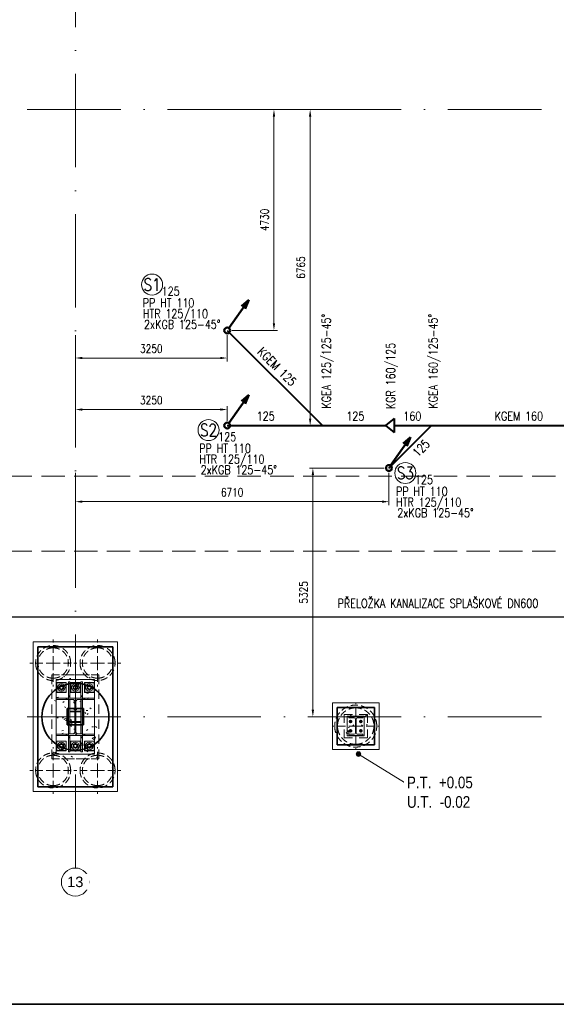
# Model space of a CAD drawing. Header units: millimetres. Extents: x -34728 to 839610, y -480656 to 464976.
# Tile 40 of 69: x 237259 to 248742, y -34434 to -13356. Entities that reach past the tile are written whole.
import ezdxf
from ezdxf.enums import TextEntityAlignment as Align

# ---------------------------------------------------------------- set-up
doc = ezdxf.new("R2010")
doc.units = ezdxf.units.MM
for name, pattern in [('IMPORT-A_CARA_07', [700, 500, -200]), ('IMPORT-KANVPOVO', [2000, 700, -650, 0, -650]), ('Rebar Cover Lines', [320.04, 160.02, -160.02]), ('Skryté 1_5', [220, 150, -70]), ('ČERCHOVANÁ', [25.4, 12.7, -6.35, 0, -6.35]), ('Čerchovaná 20mm', [3000, 2000, -500, 0, -500])]:
    doc.linetypes.add(name, pattern=pattern)
doc.layers.get('0').update_dxf_attribs({"color": 9})
doc.layers.get('Defpoints').update_dxf_attribs({"color": 140})
for name, color, linetype, lineweight in [('!KANAL TRASA', 160, 'G_POTR_627_PN', 30), ('05_ŠRAFY', 253, 'Continuous', 9), ('06_KÓTY', 9, 'Continuous', 9), ('11542_003_OK-HALA_TaO-1_ET_R01_AciS_2025-04-14_sloupy_dwg', 9, 'Continuous', 9), ('_KANAL TRASA 1', 10, 'IMPORT-KANVPOVO', 70), ('CA_NEVHRA', 9, 'Skryté 1_5', 9), ('CA_OSY', 9, 'ČERCHOVANÁ', 9), ('CA_TEXT25', 9, 'Continuous', 9), ('CA_TEXT35', 9, 'Continuous', 9), ('CA_ZAKLADY25', 9, 'Continuous', 18), ('CKBUBLINY', 6, 'Continuous', 18), ('Konstrukční přípoje', 253, 'Continuous', 18), ('PL_KANAL', 240, 'Continuous', 40), ('PL_Z-stoupacky2', 2, 'Continuous', 50), ('SS_HALA_TaO-SLOUP', 9, 'Continuous', 9), ('TEXT25', 3, 'Continuous', 25), ('TEXT35', 1, 'Continuous', 35)]:
    doc.layers.add(name, color=color, linetype=linetype, lineweight=lineweight)
doc.styles.add('Arial Narrow', font='ARIALN.TTF', dxfattribs={"height": 250})
doc.styles.add('Arial_1', font='arial.ttf', dxfattribs={"height": 450})
doc.styles.add('ROMANS', font='romans', dxfattribs={"width": 0.8})
doc.linetypes.add('G_POTR_627_PN', pattern='A,0.5,-1,2,-6.5,[9,hpfmlin.shx,S=1,R=0,X=0,Y=0],-6.5,2,-1,0.5', length=20)
doc.dimstyles.new('T-50_(3.5)', dxfattribs={"dimscale": 50, "dimtxt": 3.5, "dimasz": 3, "dimexe": 1.5, "dimexo": 2, "dimgap": 0, "dimtad": 0, "dimdec": 1, "dimrnd": 1, "dimtxsty": 'ROMANS', "dimcen": 3, "dimclrd": 256, "dimclre": 256, "dimclrt": 256, "dimadec": 1, "dimazin": 2, "dimtfac": 0.714286, "dimtdec": 1, "dimtmove": 0, "dimatfit": 3, "dimldrblk": 'DOTSMALL', "dimfxl": 1, "dimtvp": 1.142857, "dimtolj": 1, "dimlwd": -1, "dimlwe": -1, "dimarcsym": 0})
pattern_1 = [(50, (-164578.8, -16172.33), (728.7365, -63.7558), [76.2, -838.2]), (355, (-164578.8, -16172.3), (-140.9716, 764.2276), [60.96, -670.56]), (100.451, (-164518.1, -16177.65), (587.77, 700.4668), [64.76, -712.36]), (46.184, (-164578.8, -15969.1), (1084.316, -168.171), [114.3, -1257.3]), (96.636, (-164488.5, -15983.1), (949.61, 989.71), [97.14, -1068.54]), (351.184, (-164578.8, -15969.1), (949.6206, 989.701), [91.44, -1005.84]), (21, (-164477.2, -16019.93), (606.4579, -409.0606), [76.2, -838.2]), (326, (-164477.2, -16019.9), (247.2083, 736.753), [60.96, -670.56]), (71.451, (-164426.7, -16054), (853.6683, 327.6855), [64.76, -712.36]), (37.5, (-164578.83, -16172.33), (12.3547, 338.2201), [33.528, -628.904, 33.528, -647.192, -673.1]), (37.5, (-164578.83, -16172.33), (12.3547, 338.2201), [-1343.152, 33.528, -639.572]), (7.5, (-164578.83, -16172.33), (267.2789, 400.7221), [33.528, -354.584, 33.528, -613.664, -256.54]), (7.5, (-164578.83, -16172.33), (267.2789, 400.7221), [-1035.304, 33.528, -223.012]), (327.5, (-164805.4, -16172.33), (542.36333, -22.91534), [33.528, -220.472, 33.528, -758.952, -1051.56]), (327.5, (-164805.4, -16172.33), (542.36333, -22.91534), [-1046.48, 33.528, -1018.032]), (317.5, (-164907, -16172.33), (592.517, 101.7071), [33.528, -296.672, 33.528, -492.76, -746.76]), (317.5, (-164907, -16172.33), (592.517, 101.7071), [-856.488, 33.528, -713.232])]

# ---------------------------------------------------------------- blocks, each defined once
blk = doc.blocks.new('A$C1F353BCB')
at = {"layer": 'PL_Z-stoupacky2', "linetype": 'ByBlock', "ltscale": 10}
for p, q in [((-44, -44), (-567, -567)), ((-461, -390), (-567, -567)), ((-567, -567), (-390, -461))]:
    blk.add_line(p, q, dxfattribs=at)
blk.add_circle((0, 0), 62.5, dxfattribs=at)
blk = doc.blocks.new('pilota 600 mm - D_750_650-2126746-ZÁKLADY HALY _ DPS')
at = {"layer": 'CA_NEVHRA'}
for p, q in [((0, 0), (0, 500)), ((0, 0), (-500, 0)), ((0, 0), (0, -250)), ((0, 0), (500, 0)), ((0, -250), (0, -500))]:
    blk.add_line(p, q, dxfattribs=at)
blk = doc.blocks.new('pilota 600 mm - D_750_650-2126747-ZÁKLADY HALY _ DPS')
at = {"layer": 'CA_NEVHRA'}
for p, q in [((0, 250), (0, 500)), ((0, 0), (0, 250)), ((0, 0), (-500, 0)), ((0, 0), (500, 0)), ((0, 0), (0, -500))]:
    blk.add_line(p, q, dxfattribs=at)
blk = doc.blocks.new('pilota 600 mm - D_900_780-V27-ZÁKLADY HALY _ DPS')
at = {"layer": 'CA_NEVHRA'}
for p, q in [((0, 250), (0, 500)), ((0, 0), (0, 250)), ((-250, 0), (-500, 0)), ((0, 0), (-250, 0)), ((0, 0), (0, -250)), ((0, 0), (250, 0)), ((250, 0), (500, 0)), ((0, -250), (0, -500))]:
    blk.add_line(p, q, dxfattribs=at)
blk = doc.blocks.new('M_Šroub HPM-E - 64_E-1759689-ZÁKLADY HALY _ DPS')
at = {"layer": 'Konstrukční přípoje'}
for p, q in [((100, 100), (-100, 100)), ((-100, 100), (-100, -100)), ((-100, -100), (-100, 100)), ((-100, 100), (100, 100)), ((0, 58), (-50, 29)), ((0, 58), (-50, 29)), ((-50, 29), (0, 58)), ((0, 58), (-50, 29)), ((-50, 29), (-50, -29)), ((-50, 29), (-50, -29)), ((-50, -29), (-50, 29)), ((-50, 29), (-50, -29)), ((50, 29), (0, 58)), ((50, 29), (0, 58)), ((0, 58), (50, 29)), ((50, 29), (0, 58)), ((50, -29), (50, 29)), ((50, -29), (50, 29)), ((50, 29), (50, -29)), ((50, -29), (50, 29)), ((100, -100), (100, 100)), ((100, 100), (100, -100)), ((-100, -100), (100, -100)), ((100, -100), (-100, -100)), ((-50, -29), (0, -58)), ((-50, -29), (0, -58)), ((0, -58), (-50, -29)), ((-50, -29), (0, -58)), ((0, -58), (50, -29)), ((0, -58), (50, -29)), ((50, -29), (0, -58)), ((0, -58), (50, -29))]:
    blk.add_line(p, q, dxfattribs=at)
for radius, start, end in [(80, 360, 180), (80, 0, 180), (80, 360, 180), (80, 0, 180), (32, 0, 180), (32, 360, 180), (32, 0, 180), (32, 0, 180), (32, 0, 180), (32, 0, 180), (32, 0, 180), (32, 0, 180), (80, 180, 360), (80, 180, 360), (80, 180, 360), (80, 180, 360), (32, 180, 360), (32, 180, 360), (32, 180, 360), (32, 180, 360), (32, 180, 360), (32, 180, 360), (32, 180, 360), (32, 180, 360)]:
    blk.add_arc((0, 0), radius, start, end, dxfattribs=at)
blk = doc.blocks.new('M_Šroub HPM-E - 64_E-1759690-ZÁKLADY HALY _ DPS')
at = {"layer": 'Konstrukční přípoje'}
for p, q in [((100, 100), (-100, 100)), ((-100, 100), (-100, -100)), ((-100, -100), (-100, 100)), ((-100, 100), (100, 100)), ((0, 58), (-50, 29)), ((0, 58), (-50, 29)), ((-50, 29), (0, 58)), ((0, 58), (-50, 29)), ((-50, 29), (-50, -29)), ((-50, 29), (-50, -29)), ((-50, -29), (-50, 29)), ((-50, 29), (-50, -29)), ((50, 29), (0, 58)), ((50, 29), (0, 58)), ((0, 58), (50, 29)), ((50, 29), (0, 58)), ((50, -29), (50, 29)), ((50, -29), (50, 29)), ((50, 29), (50, -29)), ((50, -29), (50, 29)), ((100, -100), (100, 100)), ((100, 100), (100, -100)), ((-100, -100), (100, -100)), ((100, -100), (-100, -100)), ((-50, -29), (0, -58)), ((-50, -29), (0, -58)), ((0, -58), (-50, -29)), ((-50, -29), (0, -58)), ((0, -58), (50, -29)), ((0, -58), (50, -29)), ((50, -29), (0, -58)), ((0, -58), (50, -29))]:
    blk.add_line(p, q, dxfattribs=at)
for radius, start, end in [(80, 0, 180), (80, 0, 180), (80, 0, 180), (80, 0, 180), (80, 180, 360), (80, 180, 0), (80, 180, 360), (80, 180, 0), (32, 0, 180), (32, 0, 180), (32, 0, 180), (32, 0, 180), (32, 0, 180), (32, 0, 180), (32, 0, 180), (32, 0, 180), (32, 180, 360), (32, 180, 360), (32, 180, 360), (32, 180, 360), (32, 180, 360), (32, 180, 0), (32, 180, 360), (32, 180, 360)]:
    blk.add_arc((0, 0), radius, start, end, dxfattribs=at)
blk = doc.blocks.new('Osnova - Bublina osnovy 12mm-4850-ZÁKLADY HALY _ DPS')
at = {"layer": 'CA_TEXT35'}
blk.add_circle((0, 0), 6, dxfattribs=at)
blk = doc.blocks.new('A$Ca1b42790')
at = {"layer": 'CA_TEXT25'}
h = blk.add_hatch(color=256, dxfattribs=at)
edge = h.paths.add_edge_path()
edge.add_arc((3250, -9221), 50, 0, 360)
at = {"layer": 'CA_ZAKLADY25', "linetype": 'Rebar Cover Lines', "lineweight": 9}
h = blk.add_hatch(dxfattribs=at)
h.set_pattern_fill('FP_1', color=256, style=0, pattern_type=2)
h.set_pattern_definition(pattern_1)
h.paths.add_polyline_path([(-2309, -9322), (-2309, -7522), (-3309, -7522), (-3309, -9322)])
h = blk.add_hatch(dxfattribs=at)
h.set_pattern_fill('FP_1', color=256, style=0, pattern_type=2)
h.set_pattern_definition(pattern_1)
h.paths.add_polyline_path([(3441, -8872), (3441, -8372), (2941, -8372), (2941, -8872)])
at = {"layer": '!KANAL TRASA', "ltscale": 80}
blk.add_lwpolyline([(-9837, -6286), (15493, -6286)], dxfattribs=at)
at = {"layer": '11542_003_OK-HALA_TaO-1_ET_R01_AciS_2025-04-14_sloupy_dwg'}
for p, q in [((-2659, -8022), (-2959, -8022)), ((-2959, -8022), (-2959, -8055)), ((-2959, -8055), (-2848, -8055)), ((-2818, -8085), (-2818, -8759)), ((-2800, -8759), (-2800, -8085)), ((-2770, -8055), (-2659, -8055)), ((-2659, -8055), (-2659, -8022)), ((3341, -8422), (3041, -8422)), ((3041, -8422), (3041, -8446)), ((3341, -8446), (3341, -8422)), ((3041, -8446), (3157, -8446)), ((3184, -8473), (3184, -8771)), ((3198, -8771), (3198, -8473)), ((3225, -8446), (3341, -8446)), ((-2848, -8789), (-2959, -8789)), ((-2959, -8789), (-2959, -8822)), ((-2959, -8822), (-2659, -8822)), ((-2659, -8789), (-2770, -8789)), ((-2659, -8822), (-2659, -8789)), ((3157, -8798), (3041, -8798)), ((3041, -8798), (3041, -8822)), ((3041, -8822), (3341, -8822)), ((3341, -8798), (3225, -8798)), ((3341, -8822), (3341, -8798))]:
    blk.add_line(p, q, dxfattribs=at)
for centre, radius, start, end in [((-2848, -8085), 30, 0, 90), ((-2770, -8085), 30, 90, 180), ((3157, -8473), 27, 0, 90), ((3225, -8473), 27, 90, 180), ((-2848, -8759), 30, 270, 0), ((-2770, -8759), 30, 180, 270), ((3157, -8771), 27, 270, 0), ((3225, -8771), 27, 180, 270)]:
    blk.add_arc(centre, radius, start, end, dxfattribs=at)
at = {"layer": '_KANAL TRASA 1', "color": 7, "linetype": 'IMPORT-A_CARA_07', "lineweight": 18}
for p, q in [((-9837, -3275), (18178, -3275)), ((-9837, -4875), (18178, -4875))]:
    blk.add_line(p, q, dxfattribs=at)
at = {"layer": 'CA_NEVHRA'}
for centre, radius, start, end in [((-3284, -7272), 375, 0, 180), ((-3284, -7272), 375, 0, 180), ((-3284, -7272), 325, 90, 270), ((-3284, -7272), 325, 90, 270), ((-3284, -7272), 325, 270, 90), ((-3284, -7272), 325, 270, 90), ((-2334, -7272), 375, 0, 180), ((-2334, -7272), 375, 0, 180), ((-2334, -7272), 325, 90, 270), ((-2334, -7272), 325, 90, 270), ((-2334, -7272), 325, 270, 90), ((-2334, -7272), 325, 270, 90), ((-3284, -7272), 375, 180, 0), ((-3284, -7272), 375, 180, 0), ((-2334, -7272), 375, 180, 0), ((-2334, -7272), 375, 180, 0), ((3191, -8622), 450, 0, 180), ((3191, -8622), 450, 0, 180), ((3191, -8622), 390, 90, 270), ((3191, -8622), 390, 90, 270), ((3191, -8622), 390, 270, 90), ((3191, -8622), 390, 270, 90), ((3191, -8622), 450, 180, 0), ((3191, -8622), 450, 180, 0), ((-3284, -9572), 375, 0, 180), ((-3284, -9572), 375, 0, 180), ((-3284, -9572), 325, 90, 270), ((-3284, -9572), 325, 90, 270), ((-3284, -9572), 325, 270, 90), ((-3284, -9572), 325, 270, 90), ((-2334, -9572), 375, 0, 180), ((-2334, -9572), 375, 0, 180), ((-2334, -9572), 325, 90, 270), ((-2334, -9572), 325, 90, 270), ((-2334, -9572), 325, 270, 90), ((-2334, -9572), 325, 270, 90), ((-3284, -9572), 375, 180, 0), ((-3284, -9572), 375, 180, 0), ((-2334, -9572), 375, 180, 0), ((-2334, -9572), 375, 180, 0)]:
    blk.add_arc(centre, radius, start, end, dxfattribs=at)
at = {"layer": 'CA_OSY', "linetype": 'Čerchovaná 20mm'}
for p, q in [((-2809, -11661), (-2809, 19143)), ((-9837, 4578), (18178, 4578)), ((-9837, -8422), (18178, -8422))]:
    blk.add_line(p, q, dxfattribs=at)
at = {"layer": 'CA_TEXT25', "color": 9}
blk.add_line((3250, -9221), (4237, -9829), dxfattribs=at)
at = {"layer": 'CA_TEXT25', "color": 250}
blk.add_circle((3250, -9221), 50, dxfattribs=at)
at = {"layer": 'CA_ZAKLADY25', "lineweight": 9}
for p, q in [((-3709, -10022), (-3709, -6822)), ((-3709, -6822), (-1909, -6822)), ((-1909, -6822), (-3709, -6822)), ((-3709, -6822), (-3709, -10022)), ((-1909, -6822), (-1909, -10022)), ((-1909, -10022), (-1909, -6822)), ((2691, -9122), (2691, -8122)), ((2691, -8122), (3691, -8122)), ((3691, -8122), (2691, -8122)), ((2691, -8122), (2691, -9122)), ((3691, -8122), (3691, -9122)), ((3691, -9122), (3691, -8122)), ((3691, -9122), (2691, -9122)), ((2691, -9122), (3691, -9122)), ((-1909, -10022), (-3709, -10022)), ((-3709, -10022), (-1909, -10022))]:
    blk.add_line(p, q, dxfattribs=at)
at = {"layer": 'CA_ZAKLADY25', "lineweight": 25}
for p, q in [((-2009, -6922), (-3609, -6922)), ((-3609, -6922), (-3609, -9922)), ((-3609, -9922), (-3609, -6922)), ((-3609, -6922), (-2009, -6922)), ((-2009, -9922), (-2009, -6922)), ((-2009, -6922), (-2009, -9922)), ((-2984, -8247), (-2634, -8247)), ((-2984, -8597), (-2984, -8247)), ((-2634, -8247), (-2984, -8247)), ((-2984, -8247), (-2984, -8597)), ((-2634, -8247), (-2634, -8597)), ((-2634, -8597), (-2634, -8247)), ((3591, -8222), (2791, -8222)), ((2791, -8222), (2791, -9022)), ((2791, -9022), (2791, -8222)), ((2791, -8222), (3591, -8222)), ((3591, -9022), (3591, -8222)), ((3591, -8222), (3591, -9022)), ((-2634, -8597), (-2984, -8597)), ((-2984, -8597), (-2634, -8597)), ((2791, -9022), (3591, -9022)), ((3591, -9022), (2791, -9022)), ((-3609, -9922), (-2009, -9922)), ((-2009, -9922), (-3609, -9922))]:
    blk.add_line(p, q, dxfattribs=at)
at = {"layer": 'CA_ZAKLADY25', "linetype": 'Rebar Cover Lines', "lineweight": 9}
for p, q in [((-3309, -7522), (-2309, -7522)), ((-3309, -9322), (-3309, -7522)), ((-3309, -7522), (-3309, -9322)), ((-2309, -7522), (-3309, -7522)), ((-2309, -7522), (-2309, -9322)), ((-2309, -9322), (-2309, -7522)), ((2941, -8872), (2941, -8372)), ((2941, -8372), (3441, -8372)), ((3441, -8372), (2941, -8372)), ((2941, -8372), (2941, -8872)), ((3441, -8372), (3441, -8872)), ((3441, -8872), (3441, -8372)), ((3441, -8872), (2941, -8872)), ((2941, -8872), (3441, -8872)), ((-2309, -9322), (-3309, -9322)), ((-3309, -9322), (-2309, -9322))]:
    blk.add_line(p, q, dxfattribs=at)
at = {"layer": 'SS_HALA_TaO-SLOUP'}
for p, q in [((-3219, -7622), (-2399, -7622)), ((-2399, -7622), (-3219, -7622)), ((-3219, -9222), (-3219, -7622)), ((-3219, -7622), (-3219, -9222)), ((-3214, -7692), (-3214, -7902)), ((-3214, -7902), (-3214, -7692)), ((-3004, -7692), (-3214, -7692)), ((-3214, -7692), (-3004, -7692)), ((-3004, -7902), (-3004, -7692)), ((-3004, -7692), (-3004, -7902)), ((-2959, -7672), (-2929, -7672)), ((-2929, -7672), (-2959, -7672)), ((-2959, -7672), (-2959, -7972)), ((-2959, -7992), (-2959, -7672)), ((-2929, -7972), (-2929, -7672)), ((-2929, -7672), (-2929, -7992)), ((-2914, -7692), (-2914, -7902)), ((-2914, -7902), (-2914, -7692)), ((-2704, -7692), (-2914, -7692)), ((-2914, -7692), (-2704, -7692)), ((-2704, -7902), (-2704, -7692)), ((-2704, -7692), (-2704, -7902)), ((-2689, -7672), (-2689, -7972)), ((-2689, -7992), (-2689, -7672)), ((-2689, -7672), (-2659, -7672)), ((-2689, -7672), (-2659, -7672)), ((-2659, -7972), (-2659, -7672)), ((-2659, -7672), (-2659, -7992)), ((-2614, -7692), (-2614, -7902)), ((-2614, -7902), (-2614, -7692)), ((-2404, -7692), (-2614, -7692)), ((-2614, -7692), (-2404, -7692)), ((-2404, -7902), (-2404, -7692)), ((-2404, -7692), (-2404, -7902)), ((-2399, -7622), (-2399, -9222)), ((-2399, -9222), (-2399, -7622)), ((-3214, -7902), (-3004, -7902)), ((-3004, -7902), (-3214, -7902)), ((-2959, -7972), (-2959, -8022)), ((-2929, -7972), (-2959, -7972)), ((-2929, -7992), (-2959, -7992)), ((-2959, -8022), (-2959, -7992)), ((-2929, -8022), (-2929, -7972)), ((-2929, -7992), (-2929, -8022)), ((-2914, -7902), (-2704, -7902)), ((-2704, -7902), (-2914, -7902)), ((-2659, -7972), (-2689, -7972)), ((-2689, -7972), (-2689, -8022)), ((-2689, -8022), (-2689, -7992)), ((-2689, -7992), (-2659, -7992)), ((-2659, -8022), (-2659, -7972)), ((-2659, -7992), (-2659, -8022)), ((-2614, -7902), (-2404, -7902)), ((-2404, -7902), (-2614, -7902)), ((-3009, -8022), (-3219, -8022)), ((-3219, -8022), (-2989, -8022)), ((-3219, -8052), (-3219, -8022)), ((-3219, -8052), (-3219, -8022)), ((-3219, -8052), (-3009, -8052)), ((-2989, -8052), (-3219, -8052)), ((-2959, -8022), (-3009, -8022)), ((-3009, -8022), (-3009, -8052)), ((-3009, -8052), (-2959, -8052)), ((-2989, -8022), (-2959, -8022)), ((-2989, -8052), (-2989, -8022)), ((-2959, -8052), (-2989, -8052)), ((-2659, -8022), (-2959, -8022)), ((-2959, -8022), (-2959, -8055)), ((-2929, -8022), (-2959, -8022)), ((-2929, -8022), (-2959, -8022)), ((-2959, -8052), (-2959, -8022)), ((-2959, -8052), (-2959, -8022)), ((-2959, -8055), (-2848, -8055)), ((-2929, -8055), (-2959, -8055)), ((-2959, -8055), (-2959, -8789)), ((-2929, -8055), (-2959, -8055)), ((-2959, -8789), (-2959, -8055)), ((-2958, -8056), (-2848, -8056)), ((-2848, -8056), (-2958, -8056)), ((-2958, -8788), (-2958, -8056)), ((-2958, -8056), (-2958, -8788)), ((-2929, -8789), (-2929, -8055)), ((-2929, -8055), (-2929, -8789)), ((-2848, -8056), (-2818, -8086)), ((-2818, -8086), (-2848, -8056)), ((-2818, -8085), (-2818, -8759)), ((-2818, -8086), (-2818, -8758)), ((-2818, -8758), (-2818, -8086)), ((-2800, -8086), (-2770, -8056)), ((-2770, -8056), (-2800, -8086)), ((-2800, -8759), (-2800, -8085)), ((-2800, -8758), (-2800, -8086)), ((-2800, -8086), (-2800, -8758)), ((-2770, -8055), (-2659, -8055)), ((-2770, -8056), (-2660, -8056)), ((-2660, -8056), (-2770, -8056)), ((-2689, -8022), (-2659, -8022)), ((-2689, -8022), (-2659, -8022)), ((-2689, -8055), (-2689, -8789)), ((-2659, -8055), (-2689, -8055)), ((-2659, -8055), (-2689, -8055)), ((-2689, -8789), (-2689, -8055)), ((-2660, -8056), (-2660, -8788)), ((-2660, -8788), (-2660, -8056)), ((-2659, -8055), (-2659, -8022)), ((-2659, -8022), (-2629, -8022)), ((-2659, -8052), (-2659, -8022)), ((-2659, -8052), (-2659, -8022)), ((-2609, -8022), (-2659, -8022)), ((-2629, -8052), (-2659, -8052)), ((-2659, -8052), (-2609, -8052)), ((-2659, -8789), (-2659, -8055)), ((-2659, -8055), (-2659, -8789)), ((-2629, -8022), (-2399, -8022)), ((-2629, -8052), (-2629, -8022)), ((-2399, -8052), (-2629, -8052)), ((-2399, -8022), (-2609, -8022)), ((-2609, -8052), (-2609, -8022)), ((-2609, -8052), (-2399, -8052)), ((-2399, -8022), (-2399, -8052)), ((-2399, -8052), (-2399, -8022)), ((-2929, -8319), (-2929, -8302)), ((-2929, -8302), (-2929, -8319)), ((-2929, -8302), (-2689, -8302)), ((-2689, -8302), (-2929, -8302)), ((-2835, -8319), (-2929, -8319)), ((-2929, -8319), (-2835, -8319)), ((-2814, -8504), (-2814, -8340)), ((-2814, -8340), (-2814, -8504)), ((-2804, -8340), (-2804, -8504)), ((-2804, -8504), (-2804, -8340)), ((-2689, -8319), (-2783, -8319)), ((-2783, -8319), (-2689, -8319)), ((-2689, -8302), (-2689, -8319)), ((-2689, -8319), (-2689, -8302)), ((3011, -8412), (3371, -8412)), ((3371, -8412), (3011, -8412)), ((3011, -8832), (3011, -8412)), ((3011, -8412), (3011, -8832)), ((3341, -8422), (3041, -8422)), ((3041, -8422), (3041, -8446)), ((3341, -8446), (3341, -8422)), ((3371, -8412), (3371, -8832)), ((3371, -8832), (3371, -8412)), ((-2929, -8525), (-2835, -8525)), ((-2835, -8525), (-2929, -8525)), ((-2929, -8542), (-2929, -8525)), ((-2929, -8525), (-2929, -8542)), ((-2689, -8542), (-2929, -8542)), ((-2929, -8542), (-2689, -8542)), ((-2783, -8525), (-2689, -8525)), ((-2689, -8525), (-2783, -8525)), ((-2689, -8525), (-2689, -8542)), ((-2689, -8542), (-2689, -8525)), ((3041, -8446), (3157, -8446)), ((3081, -8496), (3058, -8509)), ((3058, -8509), (3081, -8496)), ((3058, -8509), (3058, -8536)), ((3058, -8536), (3058, -8509)), ((3058, -8536), (3081, -8549)), ((3081, -8549), (3058, -8536)), ((3104, -8509), (3081, -8496)), ((3081, -8496), (3104, -8509)), ((3081, -8549), (3104, -8536)), ((3104, -8536), (3081, -8549)), ((3104, -8536), (3104, -8509)), ((3104, -8509), (3104, -8536)), ((3184, -8473), (3184, -8771)), ((3198, -8771), (3198, -8473)), ((3225, -8446), (3341, -8446)), ((3301, -8496), (3278, -8509)), ((3278, -8509), (3301, -8496)), ((3278, -8509), (3278, -8536)), ((3278, -8536), (3278, -8509)), ((3278, -8536), (3301, -8549)), ((3301, -8549), (3278, -8536)), ((3324, -8509), (3301, -8496)), ((3301, -8496), (3324, -8509)), ((3301, -8549), (3324, -8536)), ((3324, -8536), (3301, -8549)), ((3324, -8536), (3324, -8509)), ((3324, -8509), (3324, -8536)), ((-3219, -8822), (-3219, -8792)), ((-3219, -8792), (-3219, -8822)), ((-3009, -8792), (-3219, -8792)), ((-3219, -8792), (-2989, -8792)), ((-3219, -8822), (-3009, -8822)), ((-2989, -8822), (-3219, -8822)), ((-2959, -8792), (-3009, -8792)), ((-3009, -8792), (-3009, -8822)), ((-3009, -8822), (-2959, -8822)), ((-2989, -8792), (-2989, -8822)), ((-2989, -8792), (-2959, -8792)), ((-2959, -8822), (-2989, -8822)), ((-2959, -8789), (-2959, -8822)), ((-2848, -8789), (-2959, -8789)), ((-2959, -8789), (-2929, -8789)), ((-2929, -8789), (-2959, -8789)), ((-2959, -8792), (-2959, -8822)), ((-2959, -8792), (-2959, -8822)), ((-2959, -8822), (-2659, -8822)), ((-2959, -8822), (-2959, -8872)), ((-2929, -8822), (-2959, -8822)), ((-2929, -8822), (-2959, -8822)), ((-2959, -8852), (-2959, -8822)), ((-2929, -8852), (-2959, -8852)), ((-2959, -9172), (-2959, -8852)), ((-2848, -8788), (-2958, -8788)), ((-2958, -8788), (-2848, -8788)), ((-2929, -8872), (-2929, -8822)), ((-2929, -8822), (-2929, -8852)), ((-2929, -8852), (-2929, -9172)), ((-2818, -8758), (-2848, -8788)), ((-2848, -8788), (-2818, -8758)), ((-2770, -8788), (-2800, -8758)), ((-2800, -8758), (-2770, -8788)), ((-2660, -8788), (-2770, -8788)), ((-2770, -8788), (-2660, -8788)), ((-2659, -8789), (-2770, -8789)), ((-2689, -8789), (-2659, -8789)), ((-2659, -8789), (-2689, -8789)), ((-2689, -8852), (-2689, -8822)), ((-2689, -8822), (-2659, -8822)), ((-2689, -8822), (-2659, -8822)), ((-2689, -8822), (-2689, -8872)), ((-2689, -9172), (-2689, -8852)), ((-2689, -8852), (-2659, -8852)), ((-2659, -8822), (-2659, -8789)), ((-2609, -8792), (-2659, -8792)), ((-2659, -8792), (-2659, -8822)), ((-2659, -8792), (-2659, -8822)), ((-2659, -8792), (-2629, -8792)), ((-2659, -8822), (-2659, -8852)), ((-2659, -8872), (-2659, -8822)), ((-2659, -8822), (-2609, -8822)), ((-2629, -8822), (-2659, -8822)), ((-2659, -8852), (-2659, -9172)), ((-2629, -8792), (-2629, -8822)), ((-2629, -8792), (-2399, -8792)), ((-2399, -8822), (-2629, -8822)), ((-2609, -8822), (-2609, -8792)), ((-2399, -8792), (-2609, -8792)), ((-2609, -8822), (-2399, -8822)), ((-2399, -8792), (-2399, -8822)), ((-2399, -8792), (-2399, -8822)), ((3371, -8832), (3011, -8832)), ((3011, -8832), (3371, -8832)), ((3041, -8798), (3041, -8822)), ((3157, -8798), (3041, -8798)), ((3041, -8822), (3341, -8822)), ((3081, -8696), (3058, -8709)), ((3058, -8709), (3081, -8696)), ((3058, -8709), (3058, -8736)), ((3058, -8736), (3058, -8709)), ((3058, -8736), (3081, -8749)), ((3081, -8749), (3058, -8736)), ((3104, -8709), (3081, -8696)), ((3081, -8696), (3104, -8709)), ((3081, -8749), (3104, -8736)), ((3104, -8736), (3081, -8749)), ((3104, -8736), (3104, -8709)), ((3104, -8709), (3104, -8736)), ((3341, -8798), (3225, -8798)), ((3301, -8696), (3278, -8709)), ((3278, -8709), (3301, -8696)), ((3278, -8709), (3278, -8736)), ((3278, -8736), (3278, -8709)), ((3278, -8736), (3301, -8749)), ((3301, -8749), (3278, -8736)), ((3324, -8709), (3301, -8696)), ((3301, -8696), (3324, -8709)), ((3301, -8749), (3324, -8736)), ((3324, -8736), (3301, -8749)), ((3324, -8736), (3324, -8709)), ((3324, -8709), (3324, -8736)), ((3341, -8822), (3341, -8798)), ((-3214, -8942), (-3214, -9152)), ((-3214, -9152), (-3214, -8942)), ((-3004, -8942), (-3214, -8942)), ((-3214, -8942), (-3004, -8942)), ((-3004, -9152), (-3004, -8942)), ((-3004, -8942), (-3004, -9152)), ((-2959, -8872), (-2929, -8872)), ((-2959, -8872), (-2959, -9172)), ((-2929, -9172), (-2929, -8872)), ((-2914, -8942), (-2914, -9152)), ((-2914, -9152), (-2914, -8942)), ((-2704, -8942), (-2914, -8942)), ((-2914, -8942), (-2704, -8942)), ((-2704, -9152), (-2704, -8942)), ((-2704, -8942), (-2704, -9152)), ((-2689, -8872), (-2689, -9172)), ((-2689, -8872), (-2659, -8872)), ((-2659, -9172), (-2659, -8872)), ((-2614, -8942), (-2614, -9152)), ((-2614, -9152), (-2614, -8942)), ((-2404, -8942), (-2614, -8942)), ((-2614, -8942), (-2404, -8942)), ((-2404, -9152), (-2404, -8942)), ((-2404, -8942), (-2404, -9152)), ((-2399, -9222), (-3219, -9222)), ((-3219, -9222), (-2399, -9222)), ((-3214, -9152), (-3004, -9152)), ((-3004, -9152), (-3214, -9152)), ((-2929, -9172), (-2959, -9172)), ((-2929, -9172), (-2959, -9172)), ((-2914, -9152), (-2704, -9152)), ((-2704, -9152), (-2914, -9152)), ((-2659, -9172), (-2689, -9172)), ((-2689, -9172), (-2659, -9172)), ((-2614, -9152), (-2404, -9152)), ((-2404, -9152), (-2614, -9152))]:
    blk.add_line(p, q, dxfattribs=at)
for centre, radius, start, end in [((-3109, -7797), 45, 0, 180), ((-3109, -7797), 45, 0, 180), ((-3109, -7797), 45, 180, 0), ((-3109, -7797), 45, 180, 0), ((-3109, -7797), 35, 0, 180), ((-3109, -7797), 35, 0, 180), ((-3109, -7797), 35, 180, 0), ((-3109, -7797), 35, 180, 0), ((-2809, -7797), 45, 0, 180), ((-2809, -7797), 45, 0, 180), ((-2809, -7797), 45, 180, 0), ((-2809, -7797), 45, 180, 0), ((-2809, -7797), 35, 0, 180), ((-2809, -7797), 35, 0, 180), ((-2809, -7797), 35, 180, 0), ((-2809, -7797), 35, 180, 0), ((-2509, -7797), 45, 0, 180), ((-2509, -7797), 45, 0, 180), ((-2509, -7797), 45, 180, 0), ((-2509, -7797), 45, 180, 0), ((-2509, -7797), 35, 0, 180), ((-2509, -7797), 35, 0, 180), ((-2509, -7797), 35, 180, 0), ((-2509, -7797), 35, 180, 0), ((-2848, -8085), 30, 0, 90), ((-2770, -8085), 30, 90, 180), ((-2835, -8340), 21, 0, 90), ((-2835, -8340), 21, 0, 90), ((-2783, -8340), 21, 90, 180), ((-2783, -8340), 21, 90, 180), ((-2835, -8504), 21, 270, 0), ((-2835, -8504), 21, 270, 0), ((-2783, -8504), 21, 180, 270), ((-2783, -8504), 21, 180, 270), ((3081, -8522), 28, 0, 180), ((3081, -8522), 28, 0, 180), ((3081, -8522), 28, 180, 0), ((3081, -8522), 28, 180, 0), ((3081, -8522), 16.5, 0, 180), ((3081, -8522), 16.5, 0, 180), ((3081, -8522), 16.5, 180, 0), ((3081, -8522), 16.5, 180, 0), ((3081, -8522), 15, 0, 180), ((3081, -8522), 15, 0, 180), ((3081, -8522), 15, 0, 180), ((3081, -8522), 15, 0, 180), ((3081, -8522), 15, 180, 0), ((3081, -8522), 15, 180, 0), ((3081, -8522), 15, 180, 0), ((3081, -8522), 15, 180, 0), ((3157, -8473), 27, 0, 90), ((3225, -8473), 27, 90, 180), ((3301, -8522), 28, 0, 180), ((3301, -8522), 28, 0, 180), ((3301, -8522), 28, 180, 0), ((3301, -8522), 28, 180, 0), ((3301, -8522), 16.5, 0, 180), ((3301, -8522), 16.5, 0, 180), ((3301, -8522), 16.5, 180, 0), ((3301, -8522), 16.5, 180, 0), ((3301, -8522), 15, 0, 180), ((3301, -8522), 15, 0, 180), ((3301, -8522), 15, 0, 180), ((3301, -8522), 15, 0, 180), ((3301, -8522), 15, 180, 0), ((3301, -8522), 15, 180, 0), ((3301, -8522), 15, 180, 0), ((3301, -8522), 15, 180, 0), ((-2848, -8759), 30, 270, 0), ((-2770, -8759), 30, 180, 270), ((3081, -8722), 28, 0, 180), ((3081, -8722), 28, 0, 180), ((3081, -8722), 28, 180, 0), ((3081, -8722), 28, 180, 0), ((3081, -8722), 16.5, 0, 180), ((3081, -8722), 16.5, 0, 180), ((3081, -8722), 16.5, 180, 0), ((3081, -8722), 16.5, 180, 0), ((3081, -8722), 15, 0, 180), ((3081, -8722), 15, 0, 180), ((3081, -8722), 15, 0, 180), ((3081, -8722), 15, 0, 180), ((3081, -8722), 15, 180, 0), ((3081, -8722), 15, 180, 0), ((3081, -8722), 15, 180, 0), ((3081, -8722), 15, 180, 0), ((3157, -8771), 27, 270, 0), ((3225, -8771), 27, 180, 270), ((3301, -8722), 28, 0, 180), ((3301, -8722), 28, 0, 180), ((3301, -8722), 28, 180, 0), ((3301, -8722), 28, 180, 0), ((3301, -8722), 16.5, 0, 180), ((3301, -8722), 16.5, 0, 180), ((3301, -8722), 16.5, 180, 0), ((3301, -8722), 16.5, 180, 0), ((3301, -8722), 15, 0, 180), ((3301, -8722), 15, 0, 180), ((3301, -8722), 15, 0, 180), ((3301, -8722), 15, 0, 180), ((3301, -8722), 15, 180, 0), ((3301, -8722), 15, 180, 0), ((3301, -8722), 15, 180, 0), ((3301, -8722), 15, 180, 0), ((-3109, -9047), 45, 0, 180), ((-3109, -9047), 45, 0, 180), ((-3109, -9047), 45, 180, 0), ((-3109, -9047), 45, 180, 0), ((-3109, -9047), 35, 0, 180), ((-3109, -9047), 35, 0, 180), ((-3109, -9047), 35, 180, 0), ((-3109, -9047), 35, 180, 0), ((-2809, -9047), 45, 0, 180), ((-2809, -9047), 45, 0, 180), ((-2809, -9047), 45, 180, 0), ((-2809, -9047), 45, 180, 0), ((-2809, -9047), 35, 0, 180), ((-2809, -9047), 35, 0, 180), ((-2809, -9047), 35, 180, 0), ((-2809, -9047), 35, 180, 0), ((-2509, -9047), 45, 0, 180), ((-2509, -9047), 45, 0, 180), ((-2509, -9047), 45, 180, 0), ((-2509, -9047), 45, 180, 0), ((-2509, -9047), 35, 0, 180), ((-2509, -9047), 35, 0, 180), ((-2509, -9047), 35, 180, 0), ((-2509, -9047), 35, 180, 0)]:
    blk.add_arc(centre, radius, start, end, dxfattribs=at)
at = {"layer": 'CA_NEVHRA'}
for name, p in [('pilota 600 mm - D_750_650-2126746-ZÁKLADY HALY _ DPS', (-3284, -7272)), ('pilota 600 mm - D_750_650-2126747-ZÁKLADY HALY _ DPS', (-3284, -9572))]:
    blk.add_blockref(name, p, dxfattribs=at)
at = {"layer": 'CA_NEVHRA', "rotation": 180}
for name, p in [('pilota 600 mm - D_750_650-2126747-ZÁKLADY HALY _ DPS', (-2334, -7272)), ('pilota 600 mm - D_900_780-V27-ZÁKLADY HALY _ DPS', (3191, -8622)), ('pilota 600 mm - D_750_650-2126746-ZÁKLADY HALY _ DPS', (-2334, -9572))]:
    blk.add_blockref(name, p, dxfattribs=at)
at = {"layer": 'CA_TEXT35', "xscale": 49.99999999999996, "yscale": 49.99999999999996, "zscale": 49.99999999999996}
blk.add_blockref('Osnova - Bublina osnovy 12mm-4850-ZÁKLADY HALY _ DPS', (-2809, -11961), dxfattribs=at)
at = {"layer": 'Konstrukční přípoje'}
for name, p in [('M_Šroub HPM-E - 64_E-1759689-ZÁKLADY HALY _ DPS', (-3109, -7797)), ('M_Šroub HPM-E - 64_E-1759689-ZÁKLADY HALY _ DPS', (-2809, -7797)), ('M_Šroub HPM-E - 64_E-1759689-ZÁKLADY HALY _ DPS', (-2509, -7797)), ('M_Šroub HPM-E - 64_E-1759690-ZÁKLADY HALY _ DPS', (-3109, -9047)), ('M_Šroub HPM-E - 64_E-1759690-ZÁKLADY HALY _ DPS', (-2809, -9047)), ('M_Šroub HPM-E - 64_E-1759690-ZÁKLADY HALY _ DPS', (-2509, -9047))]:
    blk.add_blockref(name, p, dxfattribs=at)
at = {"layer": 'CA_TEXT25', "color": 9, "insert": (4287, -10121), "char_height": 250, "width": 1635.44, "attachment_point": 1, "style": 'Arial Narrow', "bg_fill": 3, "box_fill_scale": 1.25, "bg_fill_color": 256, "bg_fill_true_color": 13158600, "bg_fill_transparency": 0}
blk.add_mtext('U.T.  -0.02', dxfattribs=at)
at = {"layer": 'CA_TEXT25', "color": 9, "insert": (4287, -9704), "char_height": 250, "width": 1707.59, "attachment_point": 1, "style": 'Arial Narrow', "bg_fill": 3, "box_fill_scale": 1.25, "bg_fill_color": 256, "bg_fill_true_color": 13158600, "bg_fill_transparency": 0}
blk.add_mtext('P.T.  +0.05', dxfattribs=at)
at = {"layer": 'CA_TEXT35', "insert": (-2986, -11844), "char_height": 225, "width": 424.89, "attachment_point": 1, "style": 'Arial_1', "bg_fill": 3, "box_fill_scale": 1.25, "bg_fill_color": 256, "bg_fill_true_color": 13158600, "bg_fill_transparency": 0}
blk.add_mtext('13', dxfattribs=at)
blk = doc.blocks.new('A$C478f29ae')
at = {"layer": 'PL_KANAL'}
for p, q in [((-180, 0), (0, 150)), ((0, -150), (-180, 0)), ((0, -150), (0, 150))]:
    blk.add_line(p, q, dxfattribs=at)
blk = doc.blocks.new('*D285')
at = {"layer": '06_KÓTY', "transparency": 16777216}
for p, q in [((241800, -15279), (242775, -15279)), ((242700, -19858), (242700, -15429)), ((241800, -20008), (242775, -20008))]:
    blk.add_line(p, q, dxfattribs=at)
at = {"layer": '06_KÓTY', "lineweight": 35, "transparency": 16777216}
for points in [[(242675, -15429), (242725, -15429), (242700, -15279)], [(242675, -19858), (242725, -19858), (242700, -20008)]]:
    blk.add_solid(points, dxfattribs=at)
at = {"layer": 'Defpoints', "color": 0, "lineweight": 35, "transparency": 16777216}
for p in [(241700, -15279), (242700, -15279), (241700, -20008)]:
    blk.add_point(p, dxfattribs=at)
at = {"layer": '06_KÓTY', "transparency": 16777216, "insert": (242500, -17643), "char_height": 175, "attachment_point": 5, "rotation": 90, "style": 'ROMANS'}
blk.add_mtext('\\A1;4730', dxfattribs=at)
blk = doc.blocks.new('_DotSmall')
at = {"color": 0, "linetype": 'ByBlock', "const_width": 0.5}
blk.add_lwpolyline([(-0.0625, 0, 1), (0.0625, 0, 1)], format="xyb", close=True, dxfattribs=at)
blk = doc.blocks.new('*D286')
at = {"layer": '06_KÓTY', "transparency": 16777216}
for p, q in [((241800, -15279), (243550, -15279)), ((243475, -21895), (243475, -15429)), ((241800, -22045), (243550, -22045))]:
    blk.add_line(p, q, dxfattribs=at)
at = {"layer": '06_KÓTY', "lineweight": 35, "transparency": 16777216}
for points in [[(243450, -15429), (243500, -15429), (243475, -15279)], [(243450, -21895), (243500, -21895), (243475, -22045)]]:
    blk.add_solid(points, dxfattribs=at)
at = {"layer": 'Defpoints', "color": 0, "lineweight": 35, "transparency": 16777216}
for p in [(241700, -15279), (243475, -15279), (241700, -22045)]:
    blk.add_point(p, dxfattribs=at)
at = {"layer": '06_KÓTY', "transparency": 16777216, "insert": (243275, -18662), "char_height": 175, "attachment_point": 5, "rotation": 90, "style": 'ROMANS'}
blk.add_mtext('\\A1;6765', dxfattribs=at)
blk = doc.blocks.new('*D287')
at = {"layer": '06_KÓTY', "transparency": 16777216}
for p, q in [((238450, -20108), (238450, -20674)), ((241700, -20108), (241700, -20674)), ((241550, -20599), (238600, -20599))]:
    blk.add_line(p, q, dxfattribs=at)
at = {"layer": '06_KÓTY', "lineweight": 35, "transparency": 16777216}
for points in [[(238600, -20574), (238600, -20624), (238450, -20599)], [(241550, -20574), (241550, -20624), (241700, -20599)]]:
    blk.add_solid(points, dxfattribs=at)
at = {"layer": 'Defpoints', "color": 0, "lineweight": 35, "transparency": 16777216}
for p in [(238450, -20008), (241700, -20008), (238450, -20599)]:
    blk.add_point(p, dxfattribs=at)
at = {"layer": '06_KÓTY', "transparency": 16777216, "insert": (240075, -20399), "char_height": 175, "attachment_point": 5, "style": 'ROMANS'}
blk.add_mtext('\\A1;3250', dxfattribs=at)
blk = doc.blocks.new('*D288')
at = {"layer": '06_KÓTY', "transparency": 16777216}
for p, q in [((238450, -21945), (238450, -21627)), ((241550, -21702), (238600, -21702)), ((241700, -21945), (241700, -21627))]:
    blk.add_line(p, q, dxfattribs=at)
at = {"layer": '06_KÓTY', "lineweight": 35, "transparency": 16777216}
for points in [[(238600, -21677), (238600, -21727), (238450, -21702)], [(241550, -21677), (241550, -21727), (241700, -21702)]]:
    blk.add_solid(points, dxfattribs=at)
at = {"layer": 'Defpoints', "color": 0, "lineweight": 35, "transparency": 16777216}
for p in [(238450, -21702), (238450, -22045), (241700, -22045)]:
    blk.add_point(p, dxfattribs=at)
at = {"layer": '06_KÓTY', "transparency": 16777216, "insert": (240075, -21502), "char_height": 175, "attachment_point": 5, "style": 'ROMANS'}
blk.add_mtext('\\A1;3250', dxfattribs=at)
blk = doc.blocks.new('*D289')
at = {"layer": '06_KÓTY', "transparency": 16777216}
for p, q in [((238450, -23054), (238450, -23749)), ((245161, -23054), (245161, -23749)), ((245011, -23674), (238600, -23674))]:
    blk.add_line(p, q, dxfattribs=at)
at = {"layer": '06_KÓTY', "lineweight": 35, "transparency": 16777216}
for points in [[(238600, -23649), (238600, -23699), (238450, -23674)], [(245011, -23649), (245011, -23699), (245161, -23674)]]:
    blk.add_solid(points, dxfattribs=at)
at = {"layer": 'Defpoints', "color": 0, "lineweight": 35, "transparency": 16777216}
for p in [(238450, -22954), (245161, -22954), (238450, -23674)]:
    blk.add_point(p, dxfattribs=at)
at = {"layer": '06_KÓTY', "transparency": 16777216, "insert": (241806, -23474), "char_height": 175, "attachment_point": 5, "style": 'ROMANS'}
blk.add_mtext('\\A1;6710', dxfattribs=at)
blk = doc.blocks.new('*D290')
at = {"layer": '06_KÓTY', "transparency": 16777216}
for p, q in [((245061, -22954), (243458, -22954)), ((243533, -23104), (243533, -28129)), ((245061, -28279), (243458, -28279))]:
    blk.add_line(p, q, dxfattribs=at)
at = {"layer": '06_KÓTY', "lineweight": 35, "transparency": 16777216}
for points in [[(243508, -23104), (243558, -23104), (243533, -22954)], [(243508, -28129), (243558, -28129), (243533, -28279)]]:
    blk.add_solid(points, dxfattribs=at)
at = {"layer": 'Defpoints', "color": 0, "lineweight": 35, "transparency": 16777216}
for p in [(245161, -22954), (243533, -28279), (245161, -28279)]:
    blk.add_point(p, dxfattribs=at)
at = {"layer": '06_KÓTY', "transparency": 16777216, "insert": (243333, -25616), "char_height": 175, "attachment_point": 5, "rotation": 90, "style": 'ROMANS'}
blk.add_mtext('\\A1;5325', dxfattribs=at)

msp = doc.modelspace()

# ---------------------------------------------------------------- linework, layer by layer
at = {"color": 220, "lineweight": 35}
msp.add_lwpolyline([(227104.18, 52868.13), (340694.5, 52868.13), (340694.5, -34434.19), (227104.18, -34434.19)], close=True, dxfattribs=at)
at = {"layer": 'Defpoints', "lineweight": 35}
msp.add_circle((238450.47, -28278.58), 716.78, dxfattribs=at)

# ---------------------------------------------------------------- block references
at = {"layer": '05_ŠRAFY', "color": 200, "ltscale": 0.15, "rotation": 190}
msp.add_blockref('A$C1F353BCB', (245160.77, -22953.57), dxfattribs=at)

# ---------------------------------------------------------------- next in the draw order: block references
at = {"color": 220, "lineweight": 35}
msp.add_blockref('A$Ca1b42790', (241259.25, -19856.12), dxfattribs=at)

# ---------------------------------------------------------------- next in the draw order: linework, layer by layer
at = {"layer": 'CKBUBLINY', "color": 5, "ltscale": 10, "transparency": 33554687}
for centre in [(240091.56, -19026.76), (241300.19, -22141.3), (245511.26, -23060.99)]:
    msp.add_circle(centre, 225, dxfattribs=at)
at = {"layer": 'PL_KANAL'}
for p, q in [((241700.43, -20008.06), (243737.71, -22045.35)), ((241700.43, -22045.35), (245097.26, -22045.35)), ((245160.77, -22953.57), (246068.99, -22045.35)), ((245277.26, -22045.35), (251229.47, -22045.35))]:
    msp.add_line(p, q, dxfattribs=at)

# ---------------------------------------------------------------- next in the draw order: block references
at = {"color": 220, "lineweight": 35}
msp.add_blockref('A$C478f29ae', (245277.26, -22045.35), dxfattribs=at)
at = {"layer": '05_ŠRAFY', "color": 200, "ltscale": 0.15, "rotation": 190}
for p in [(241700.43, -20008.06), (241700.43, -22045.35)]:
    msp.add_blockref('A$C1F353BCB', p, dxfattribs=at)

# ---------------------------------------------------------------- next in the draw order: texts
at = {"layer": 'TEXT25', "color": 2, "transparency": 33554687, "style": 'ROMANS', "width": 0.8}
for p in [(240297.71, -19262.79), (241506.34, -22377.33), (245717.41, -23297.02)]:
    msp.add_text('125', height=187.5, dxfattribs=at).set_placement(p)
at = {"layer": 'TEXT25', "transparency": 33554687, "style": 'ROMANS', "width": 0.8}
for s, p in [('PP HT 110', (240444.66, -19511.77)), ('HTR 125/110', (240592.03, -19744.06)), ('2xKGB 125-45%%D ', (240788.88, -19972.58)), ('125', (242524.87, -21934.95)), ('125', (244442.89, -21934.95)), ('160', (245662.24, -21934.95)), ('KGEM 160', (247942.99, -21934.95)), ('PP HT 110', (241653.3, -22626.31)), ('HTR 125/110', (241800.66, -22858.6)), ('2xKGB 125-45%%D ', (241997.51, -23087.11)), ('PP HT 110', (245864.36, -23546)), ('HTR 125/110', (246011.73, -23778.29)), ('2xKGB 125-45%%D ', (246208.57, -24006.81))]:
    msp.add_text(s, height=187.5, dxfattribs=at).set_placement(p, align=Align.CENTER)
for s, rotation, p in [('KGEA 125/125-45%%D ', 90, (243914.74, -20616.6)), ('KGEA 160/125-45%%D ', 90, (246198.79, -20616.6)), ('KGEM 125', 315, (242698.82, -20850.33)), ('KGR 160/125', 90, (245291.06, -20984.07)), ('125', 45, (245915.38, -22593.28))]:
    msp.add_text(s, height=187.5, rotation=rotation, dxfattribs=at).set_placement(p, align=Align.CENTER)
at = {"layer": 'TEXT25', "color": 160, "transparency": 33554687, "style": 'ROMANS', "width": 0.8}
msp.add_text('PŘELOŽKA KANALIZACE SPLAŠKOVÉ DN600', height=187.5, dxfattribs=at).set_placement((246208.57, -25944.93), align=Align.CENTER)
at = {"layer": 'TEXT35', "transparency": 33554687, "style": 'ROMANS', "width": 0.8}
for s, p in [('S1', (240091.56, -19026.76)), ('S2', (241300.19, -22141.3)), ('S3', (245511.26, -23060.99))]:
    msp.add_text(s, height=262.5, dxfattribs=at).set_placement(p, align=Align.MIDDLE)

# ---------------------------------------------------------------- next in the draw order: dimensions: what is measured, and where the dimension line sits
at = {"layer": '06_KÓTY'}
for p1, distance, text, picture, middle in [((241700.43, -20008.06), -999.99, '4730', '*D285', (242500.42, -17643.32)), ((241700.43, -22045.35), -1774.91, '6765', '*D286', (243275.33, -18661.97))]:
    dim = msp.add_aligned_dim(p1=p1, p2=(241700.43, -15278.58), distance=distance, text=text, dimstyle='T-50_(3.5)', dxfattribs=at)
    dim.commit()
    dim.dimension.update_dxf_attribs({"geometry": picture, "text_midpoint": middle})
for p1, p2, distance, picture, middle in [((241700.43, -20008.06), (238450.47, -20008.06), 591.09, '*D287', (240075.45, -20399.15)), ((241700.43, -22045.35), (238450.47, -22045.35), -342.87, '*D288', (240075.45, -21502.48)), ((245160.77, -22953.57), (238450.47, -22953.57), 720.71, '*D289', (241805.62, -23474.28)), ((245160.77, -22953.57), (245160.77, -28278.58), -1628.24, '*D290', (243332.54, -25616.07))]:
    dim = msp.add_aligned_dim(p1=p1, p2=p2, distance=distance, dimstyle='T-50_(3.5)', dxfattribs=at)
    dim.commit()
    dim.dimension.update_dxf_attribs({"geometry": picture, "text_midpoint": middle})

doc.saveas('drawing.dxf')
